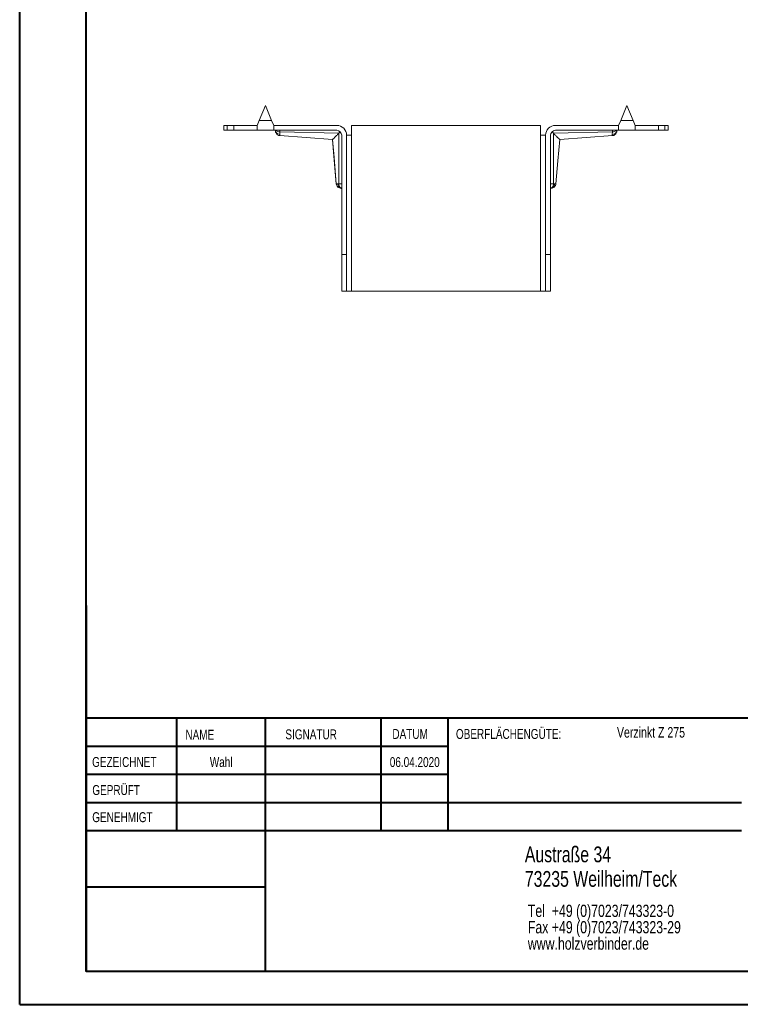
# Model space of a CAD drawing. Header units: millimetres. Extents: x 0 to 210, y 0 to 297.
# Tile 1 of 8: x 0 to 109, y 0 to 149. Entities that reach past the tile are written whole.
import ezdxf

# ---------------------------------------------------------------- set-up
doc = ezdxf.new("R2010")
doc.units = ezdxf.units.MM
doc.styles.add('SLDTEXTSTYLE0', font='TXT', dxfattribs={"width": 0.75})

# ---------------------------------------------------------------- blocks, each defined once
blk = doc.blocks.new('SW_NOTE_0')
at = {"color": 0, "linetype": 'Continuous', "lineweight": 0, "char_height": 1.8521, "attachment_point": 1, "style": 'SLDTEXTSTYLE0'}
for s, insert in [('Tel  +49 (0)7023/743323-0', (0, 2.39)), ('Fax +49 (0)7023/743323-29', (0, -0.08)), ('www.holzverbinder.de', (0, -2.55))]:
    blk.add_mtext(s, dxfattribs=dict(at, insert=insert))

msp = doc.modelspace()

# ---------------------------------------------------------------- linework, layer by layer
at = {"color": 7, "linetype": 'Continuous', "lineweight": 40}
for p, q in [((0.08, 0.21), (0.08, 297.21)), ((10.08, 5.21), (10.08, 292.21)), ((10.11, 60.37), (10.11, 5.12)), ((205.08, 43.37), (10.11, 43.37)), ((23.71, 43.37), (23.71, 26.37)), ((37.1, 43.37), (37.1, 5.12)), ((54.51, 43.37), (54.51, 26.37)), ((64.71, 26.37), (64.71, 43.37)), ((64.71, 39.1), (10.11, 39.1)), ((64.71, 34.87), (10.11, 34.87)), ((108.91, 30.62), (10.11, 30.62)), ((108.91, 26.37), (10.11, 26.37)), ((37.1, 17.87), (10.11, 17.87)), ((10.11, 13.71), (10.08, 13.71)), ((10.11, 9.46), (10.08, 9.46)), ((10.08, 5.21), (205.08, 5.21)), ((0.08, 0.21), (210.08, 0.21))]:
    msp.add_line(p, q, dxfattribs=at)
at = {"color": 7, "linetype": 'Continuous', "lineweight": 15}
for p, q in [((36.2, 133.53), (37.13, 135.78)), ((38.07, 133.53), (37.13, 135.78)), ((91.63, 135.78), (90.7, 133.53)), ((92.57, 133.53), (91.63, 135.78)), ((30.88, 132.78), (30.88, 132.03)), ((30.88, 132.78), (31.38, 132.78)), ((30.88, 132.03), (30.88, 132.78)), ((31.38, 132.78), (31.38, 132.03)), ((31.38, 132.78), (32.38, 132.78)), ((32.38, 132.78), (32.38, 132.03)), ((32.38, 132.78), (35.88, 132.78)), ((35.88, 132.03), (35.88, 132.78)), ((35.88, 132.78), (35.89, 132.78)), ((36.2, 133.53), (35.89, 132.78)), ((35.89, 132.78), (35.89, 132.03)), ((38.07, 133.53), (36.2, 133.53)), ((38.38, 132.78), (38.07, 133.53)), ((47.88, 132.78), (38.38, 132.78)), ((38.38, 132.78), (38.38, 132.03)), ((38.38, 132.03), (38.38, 132.78)), ((38.38, 132.78), (38.38, 132.78)), ((50.13, 132.78), (78.63, 132.78)), ((50.13, 132.78), (50.13, 131.28)), ((78.63, 131.28), (78.63, 132.78)), ((90.38, 132.78), (80.88, 132.78)), ((90.38, 132.03), (90.38, 132.78)), ((90.38, 132.78), (90.39, 132.78)), ((90.7, 133.53), (90.39, 132.78)), ((90.39, 132.78), (90.39, 132.03)), ((92.57, 133.53), (90.7, 133.53)), ((92.88, 132.78), (92.57, 133.53)), ((92.88, 132.78), (92.88, 132.03)), ((92.88, 132.78), (96.38, 132.78)), ((92.88, 132.03), (92.88, 132.78)), ((92.88, 132.78), (92.88, 132.78)), ((96.38, 132.03), (96.38, 132.78)), ((96.38, 132.78), (97.38, 132.78)), ((97.38, 132.78), (97.38, 132.03)), ((97.38, 132.78), (97.88, 132.78)), ((97.88, 132.03), (97.88, 132.78)), ((97.88, 132.78), (97.88, 132.03)), ((31.38, 132.03), (30.88, 132.03)), ((32.38, 132.03), (31.38, 132.03)), ((35.88, 132.03), (32.38, 132.03)), ((35.89, 132.03), (35.88, 132.03)), ((38.38, 132.03), (35.89, 132.03)), ((38.38, 132.03), (47.88, 132.03)), ((38.38, 132.03), (38.38, 132.03)), ((39.32, 131.79), (39.32, 132.03)), ((48.22, 131.6), (39.32, 131.79)), ((39.32, 131.23), (47.25, 130.63)), ((39.32, 131.23), (47.25, 130.63)), ((39.32, 131.23), (47.25, 130.63)), ((48.18, 123.97), (48.19, 131.57)), ((48.63, 113.28), (48.63, 131.28)), ((49.38, 131.28), (49.38, 113.28)), ((50.13, 131.28), (49.38, 131.28)), ((50.13, 131.28), (50.13, 107.78)), ((78.63, 131.28), (78.63, 107.78)), ((78.63, 131.28), (79.38, 131.28)), ((79.38, 131.28), (79.38, 113.28)), ((80.13, 131.28), (80.13, 113.28)), ((89.45, 131.79), (80.55, 131.6)), ((80.57, 131.57), (80.59, 123.97)), ((80.88, 132.03), (90.38, 132.03)), ((81.51, 130.63), (89.45, 131.23)), ((81.51, 130.63), (89.45, 131.23)), ((81.51, 130.63), (89.45, 131.23)), ((81.51, 130.63), (89.45, 131.23)), ((81.51, 130.63), (89.45, 131.23)), ((89.45, 132.03), (89.45, 131.79)), ((90.39, 132.03), (90.38, 132.03)), ((92.88, 132.03), (90.39, 132.03)), ((96.38, 132.03), (92.88, 132.03)), ((92.88, 132.03), (92.88, 132.03)), ((97.38, 132.03), (96.38, 132.03)), ((97.88, 132.03), (97.38, 132.03)), ((48.53, 123.3), (48.63, 123.28)), ((80.13, 123.28), (80.24, 123.3)), ((48.63, 113.28), (49.38, 113.28)), ((48.63, 107.78), (48.63, 113.28)), ((49.38, 113.28), (49.38, 107.78)), ((79.38, 113.28), (80.13, 113.28)), ((79.38, 107.78), (79.38, 113.28)), ((80.13, 113.28), (80.13, 107.78)), ((48.63, 107.78), (49.38, 107.78)), ((50.13, 107.78), (49.38, 107.78)), ((78.63, 107.78), (50.13, 107.78)), ((79.38, 107.78), (78.63, 107.78)), ((79.38, 107.78), (80.13, 107.78))]:
    msp.add_line(p, q, dxfattribs=at)
at = {"color": 7, "linetype": 'Continuous', "lineweight": 0}
for p, q in [((64.71, 39.12), (10.11, 39.12)), ((23.71, 5.21), (23.71, 5.12)), ((54.51, 5.21), (54.51, 5.12))]:
    msp.add_line(p, q, dxfattribs=at)
at = {"color": 7, "linetype": 'Continuous', "lineweight": 15, "flags": 128}
for points in [[(47.25, 130.63), (47.47, 128.13), (47.82, 123.97)], [(47.25, 130.63), (47.47, 128.13), (47.82, 123.97)], [(47.25, 130.63), (47.48, 127.94), (47.82, 123.97)], [(47.25, 130.63), (47.47, 128.13), (47.82, 123.97)], [(80.94, 123.97), (81.24, 127.41), (81.51, 130.63)], [(80.94, 123.97), (81.24, 127.41), (81.51, 130.63)], [(80.94, 123.97), (81.24, 127.41), (81.51, 130.63)]]:
    msp.add_lwpolyline(points, dxfattribs=at)
at = {"color": 7, "linetype": 'Continuous', "lineweight": 15}
for centre, radius, start, end in [((47.88, 131.28), 1.5, 0, 90), ((80.88, 131.28), 1.5, 90, 180), ((47.88, 131.28), 0.75, 0, 90), ((80.88, 131.28), 0.75, 90, 180)]:
    msp.add_arc(centre, radius, start, end, dxfattribs=at)
for points, knots in [([(39.32, 131.41), (39.22, 131.42), (39.01, 131.47), (38.78, 131.63), (38.66, 131.83), (38.63, 131.96), (38.63, 132.03)], [0, 0, 0, 0, 0.285714, 0.571429, 0.785714, 1, 1, 1, 1]), ([(38.63, 132.03), (38.63, 132.01), (38.63, 132), (38.63, 131.99), (38.63, 131.98), (38.63, 131.98), (38.63, 131.98), (38.63, 131.98)], [-0.06911688, -0.06911688, -0.06911688, -0.06911688, -0.05299011, -0.04761452, -0.04223893, -0.03686334, -0.03149221, -0.03149221, -0.03149221, -0.03149221]), ([(38.63, 132.01), (38.63, 131.98), (38.63, 131.92), (38.65, 131.85), (38.66, 131.77), (38.68, 131.72), (38.68, 131.7)], [0, 0, 0, 0, 0.231459, 0.474651, 0.730266, 1, 1, 1, 1]), ([(38.65, 131.91), (38.65, 131.87), (38.66, 131.78), (38.68, 131.73), (38.68, 131.7)], [0, 0, 0, 0, 0.473565, 1, 1, 1, 1]), ([(39.32, 131.79), (39.21, 131.8), (39, 131.83), (38.78, 131.92), (38.7, 132), (38.67, 132.03)], [0, 0, 0, 0, 0.2857143, 0.5714286, 0.7743367, 0.7743367, 0.7743367, 0.7743367]), ([(38.68, 131.7), (38.72, 131.64), (38.78, 131.51), (38.93, 131.37), (39.12, 131.26), (39.26, 131.24), (39.33, 131.23)], [0, 0, 0, 0, 0.250004, 0.500005, 0.74997, 1, 1, 1, 1]), ([(39.32, 131.41), (39.32, 131.45), (39.32, 131.56), (39.32, 131.71), (39.32, 131.79)], [-0.03148795, -0.03148795, -0.03148795, -0.03148795, -0.0179513, 0.00000001, 0.00000001, 0.00000001, 0.00000001]), ([(39.33, 131.23), (39.33, 131.24), (39.33, 131.25), (39.32, 131.36), (39.32, 131.41)], [0, 0, 0, 0, 0.499814, 1, 1, 1, 1]), ([(47.25, 130.63), (47.25, 130.63), (47.25, 130.63), (47.27, 130.65), (47.31, 130.69), (47.38, 130.76), (47.49, 130.87), (47.65, 131.02), (47.84, 131.21), (48.02, 131.39), (48.13, 131.51), (48.19, 131.57)], [0, 0, 0, 0, 0.005017, 0.111336, 0.220829, 0.326586, 0.434595, 0.595634, 0.761238, 0.880135, 1, 1, 1, 1]), ([(80.57, 131.57), (80.62, 131.52), (80.77, 131.37), (81.01, 131.13), (81.22, 130.92), (81.36, 130.78), (81.45, 130.7), (81.5, 130.64), (81.51, 130.64), (81.51, 130.63)], [0, 0, 0, 0, 0.103321, 0.309598, 0.522881, 0.641515, 0.762922, 0.881737, 1, 1, 1, 1]), ([(89.44, 131.41), (89.55, 131.42), (89.76, 131.47), (89.98, 131.63), (90.11, 131.83), (90.13, 131.96), (90.13, 132.03)], [0, 0, 0, 0, 0.285714, 0.571429, 0.785714, 1, 1, 1, 1]), ([(89.45, 131.79), (89.45, 131.71), (89.44, 131.56), (89.44, 131.45), (89.44, 131.41)], [-0.03148795, -0.03148795, -0.03148795, -0.03148795, -0.01353664, 0.00000001, 0.00000001, 0.00000001, 0.00000001]), ([(89.44, 131.23), (89.51, 131.24), (89.65, 131.26), (89.83, 131.37), (89.99, 131.51), (90.05, 131.64), (90.08, 131.7)], [0, 0, 0, 0, 0.25003, 0.499995, 0.749996, 1, 1, 1, 1]), ([(89.44, 131.41), (89.44, 131.36), (89.44, 131.25), (89.44, 131.24), (89.44, 131.23)], [0, 0, 0, 0, 0.500185, 1, 1, 1, 1]), ([(90.09, 132.03), (90.07, 132), (89.98, 131.92), (89.76, 131.83), (89.55, 131.8), (89.45, 131.79)], [0, 0, 0, 0, 0.202908, 0.4886222, 0.7743365, 0.7743365, 0.7743365, 0.7743365]), ([(90.08, 131.7), (90.09, 131.72), (90.1, 131.77), (90.12, 131.85), (90.13, 131.92), (90.13, 131.97), (90.13, 132)], [0, 0, 0, 0, 0.277484, 0.540443, 0.790623, 1, 1, 1, 1]), ([(90.08, 131.7), (90.09, 131.73), (90.1, 131.78), (90.11, 131.87), (90.12, 131.91)], [0, 0, 0, 0, 0.526435, 1, 1, 1, 1]), ([(90.13, 132), (90.13, 132), (90.13, 131.98), (90.13, 131.97), (90.13, 131.98), (90.13, 131.98)], [0, 0, 0, 0, 0.2728274, 0.9998243, 1, 1, 1, 1]), ([(48.03, 123.97), (47.98, 123.97), (47.86, 123.97), (47.81, 123.97), (47.82, 123.97), (47.82, 123.97)], [0, 0, 0, 0, 0.4889337, 0.9995731, 1, 1, 1, 1]), ([(47.82, 123.97), (47.84, 123.87), (47.88, 123.69), (48.05, 123.47), (48.29, 123.31), (48.48, 123.29), (48.57, 123.28)], [0, 0, 0, 0, 0.2500342, 0.5000263, 0.7500177, 1, 1, 1, 1]), ([(47.82, 123.97), (47.84, 123.87), (47.88, 123.69), (48.05, 123.47), (48.29, 123.31), (48.48, 123.29), (48.57, 123.28)], [0, 0, 0, 0, 0.250032, 0.500023, 0.750015, 1, 1, 1, 1]), ([(47.82, 123.97), (47.84, 123.87), (47.88, 123.69), (48.05, 123.47), (48.29, 123.31), (48.48, 123.29), (48.57, 123.28)], [0, 0, 0, 0, 0.250027, 0.500016, 0.750011, 1, 1, 1, 1]), ([(48.18, 123.97), (48.17, 123.97), (48.15, 123.97), (48.11, 123.97), (48.07, 123.97), (48.04, 123.97), (48.03, 123.97)], [0, 0, 0, 0, 0.165458, 0.391319, 0.696018, 1, 1, 1, 1]), ([(48.03, 123.97), (48.04, 123.87), (48.07, 123.69), (48.22, 123.47), (48.38, 123.33), (48.49, 123.31), (48.53, 123.3)], [0, 0, 0, 0, 0.284683, 0.569362, 0.854036, 1, 1, 1, 1]), ([(48.63, 123.98), (48.58, 123.98), (48.52, 123.98), (48.42, 123.97), (48.37, 123.97), (48.29, 123.97), (48.26, 123.97), (48.21, 123.97), (48.2, 123.97), (48.18, 123.97)], [-0.126791, -0.126791, -0.126791, -0.126791, -0.0817802, -0.0817802, -0.0412071, -0.0412071, -0.0158489, -0.0158489, 0, 0, 0, 0]), ([(48.18, 123.97), (48.19, 123.78), (48.3, 123.45), (48.53, 123.3), (48.63, 123.29)], [0, 0, 0, 0, 0.5, 0.9184242, 0.9184242, 0.9184242, 0.9184242]), ([(48.57, 123.28), (48.57, 123.28), (48.57, 123.28), (48.58, 123.28), (48.6, 123.28), (48.61, 123.28)], [0, 0, 0, 0, 0.000802, 0.619521, 1, 1, 1, 1]), ([(80.59, 123.97), (80.57, 123.97), (80.55, 123.97), (80.5, 123.97), (80.47, 123.97), (80.39, 123.97), (80.34, 123.97), (80.24, 123.98), (80.19, 123.98), (80.13, 123.98)], [-0.126791, -0.126791, -0.126791, -0.126791, -0.1109421, -0.1109421, -0.0855839, -0.0855839, -0.0450108, -0.0450108, 0, 0, 0, 0]), ([(80.13, 123.29), (80.24, 123.3), (80.47, 123.45), (80.58, 123.78), (80.59, 123.97)], [0, 0, 0, 0, 0.4184242, 0.9184242, 0.9184242, 0.9184242, 0.9184242]), ([(80.15, 123.28), (80.16, 123.28), (80.19, 123.28), (80.2, 123.28), (80.19, 123.28), (80.19, 123.28)], [0, 0, 0, 0, 0.376679, 0.999197, 1, 1, 1, 1]), ([(80.19, 123.28), (80.29, 123.29), (80.47, 123.31), (80.71, 123.47), (80.89, 123.69), (80.92, 123.87), (80.94, 123.97)], [0, 0, 0, 0, 0.249982, 0.499974, 0.749966, 1, 1, 1, 1]), ([(80.19, 123.28), (80.29, 123.29), (80.47, 123.31), (80.71, 123.47), (80.89, 123.69), (80.92, 123.87), (80.94, 123.97)], [0, 0, 0, 0, 0.249985, 0.499977, 0.749968, 1, 1, 1, 1]), ([(80.19, 123.28), (80.29, 123.29), (80.47, 123.31), (80.71, 123.47), (80.89, 123.69), (80.92, 123.87), (80.94, 123.97)], [0, 0, 0, 0, 0.249989, 0.499983, 0.749973, 1, 1, 1, 1]), ([(80.19, 123.28), (80.29, 123.29), (80.47, 123.31), (80.71, 123.47), (80.89, 123.69), (80.92, 123.87), (80.94, 123.97)], [0, 0, 0, 0, 0.249982, 0.499974, 0.749966, 1, 1, 1, 1]), ([(80.24, 123.3), (80.28, 123.31), (80.39, 123.33), (80.55, 123.47), (80.69, 123.69), (80.72, 123.87), (80.73, 123.97)], [0, 0, 0, 0, 0.145964, 0.430639, 0.715317, 1, 1, 1, 1]), ([(80.73, 123.97), (80.72, 123.97), (80.7, 123.97), (80.65, 123.97), (80.61, 123.97), (80.59, 123.97)], [0, 0, 0, 0, 0.279334, 0.608707, 1, 1, 1, 1]), ([(80.94, 123.97), (80.94, 123.97), (80.96, 123.97), (80.9, 123.97), (80.79, 123.97), (80.73, 123.97)], [0, 0, 0, 0, 0.000374, 0.51104, 1, 1, 1, 1])]:
    msp.add_open_spline(points, degree=3, knots=knots, dxfattribs=at)
for points in [[(48.22, 131.6), (48.21, 131.59), (48.2, 131.58), (48.19, 131.57)], [(48.41, 131.81), (48.35, 131.74), (48.28, 131.67), (48.22, 131.6)], [(80.55, 131.6), (80.48, 131.67), (80.42, 131.74), (80.35, 131.81)], [(80.57, 131.57), (80.57, 131.58), (80.56, 131.59), (80.55, 131.6)]]:
    msp.add_open_spline(points, degree=3, dxfattribs=at)

# ---------------------------------------------------------------- block references
at = {"color": 7, "linetype": 'Continuous', "lineweight": 0}
msp.add_blockref('SW_NOTE_0', (76.7, 12.85), dxfattribs=at)

# ---------------------------------------------------------------- texts
at = {"color": 7, "linetype": 'Continuous', "lineweight": 0, "style": 'SLDTEXTSTYLE0'}
for s, insert, char_height, attachment_point in [('NAME', (25.07, 41.62), 1.5, 1), ('SIGNATUR', (40.14, 41.68), 1.5, 1), ('DATUM', (56.28, 41.74), 1.5, 1), ('OBERFLÄCHENGÜTE:', (65.86, 41.74), 1.5, 1), ('Verzinkt Z 275', (90.14, 42.03), 1.5875, 1), ('GEZEICHNET', (11, 37.51), 1.5, 1), ('Wahl', (30.46, 37.5), 1.499, 2), ('06.04.2020', (59.65, 37.5), 1.499, 2), ('GEPRÜFT', (11.03, 33.28), 1.5, 1), ('GENEHMIGT', (11.02, 29.19), 1.5, 1), ('Austraße 34', (76.25, 24.02), 2.3813, 1), ('73235 Weilheim/Teck', (76.25, 20.32), 2.3813, 1)]:
    msp.add_mtext(s, dxfattribs=dict(at, insert=insert, char_height=char_height, attachment_point=attachment_point))

doc.saveas('drawing.dxf')
